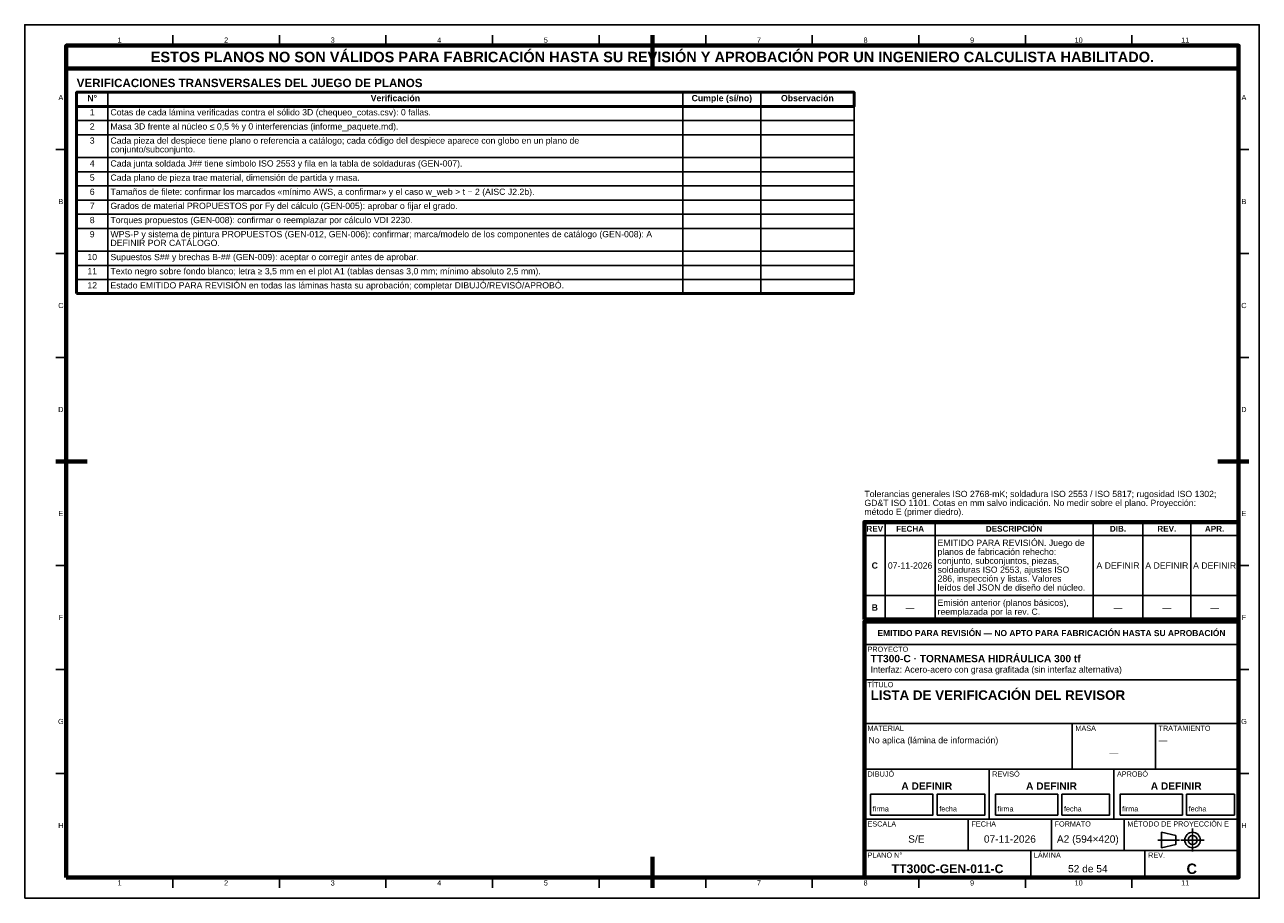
# Model space of a CAD drawing. Header units: millimetres. Extents: x 0 to 594, y 0 to 420.
import ezdxf
from ezdxf.enums import TextEntityAlignment as Align

# ---------------------------------------------------------------- set-up
doc = ezdxf.new("R2010")
doc.units = ezdxf.units.MM
doc.linetypes.add('EJE', pattern=[31, 20, -4, 3, -4])
for name, color, linetype, lineweight in [('EJE', 7, 'EJE', 25), ('FINA', 7, 'CONTINUOUS', 25), ('MARCO', 7, 'CONTINUOUS', 70), ('TXT', 7, 'CONTINUOUS', 25), ('VIS', 7, 'CONTINUOUS', 50)]:
    doc.layers.add(name, color=color, linetype=linetype, lineweight=lineweight)
doc.styles.add('STD', font='LiberationSans-Regular.ttf')
doc.styles.add('STDB', font='LiberationSans-Bold.ttf')

msp = doc.modelspace()

# ---------------------------------------------------------------- linework, layer by layer
at = {"layer": 'EJE'}
for p, q in [((561.88, 22.42), (561.88, 33.58)), ((545.14, 28), (555.68, 28)), ((556.3, 28), (567.46, 28))]:
    msp.add_line(p, q, dxfattribs=at)
at = {"layer": 'FINA'}
for p, q in [((71.27, 410), (71.27, 415)), ((122.55, 410), (122.55, 415)), ((173.82, 410), (173.82, 415)), ((225.09, 410), (225.09, 415)), ((276.36, 410), (276.36, 415)), ((327.64, 410), (327.64, 415)), ((378.91, 410), (378.91, 415)), ((430.18, 410), (430.18, 415)), ((481.45, 410), (481.45, 415)), ((532.73, 410), (532.73, 415)), ((39.96, 387.5), (39.96, 290.7)), ((316.72, 387.5), (316.72, 290.7)), ((354.12, 387.5), (354.12, 290.7)), ((399, 387.5), (399, 290.7)), ((25, 380.7), (399, 380.7)), ((25, 373.9), (399, 373.9)), ((25, 367.1), (399, 367.1)), ((20, 360), (15, 360)), ((584, 360), (589, 360)), ((25, 356.1), (399, 356.1)), ((25, 349.3), (399, 349.3)), ((25, 342.5), (399, 342.5)), ((25, 335.7), (399, 335.7)), ((25, 328.9), (399, 328.9)), ((25, 322.1), (399, 322.1)), ((20, 310), (15, 310)), ((25, 311.1), (399, 311.1)), ((584, 310), (589, 310)), ((25, 304.3), (399, 304.3)), ((25, 297.5), (399, 297.5)), ((20, 260), (15, 260)), ((584, 260), (589, 260)), ((20, 210), (15, 210)), ((584, 210), (589, 210)), ((414, 134), (414, 180.9)), ((438, 134), (438, 180.9)), ((514, 134), (514, 180.9)), ((538, 134), (538, 180.9)), ((561, 134), (561, 180.9)), ((404, 174.4), (584, 174.4)), ((20, 160), (15, 160)), ((584, 160), (589, 160)), ((404, 145.6), (584, 145.6)), ((404, 134), (584, 134)), ((404, 133), (584, 133)), ((404, 122), (584, 122)), ((20, 110), (15, 110)), ((584, 110), (589, 110)), ((404, 105), (584, 105)), ((404, 84), (584, 84)), ((504, 62), (504, 84)), ((544, 62), (544, 84)), ((20, 60), (15, 60)), ((404, 62), (584, 62)), ((464, 38), (464, 62)), ((524, 38), (524, 62)), ((584, 60), (589, 60)), ((404, 38), (584, 38)), ((454, 23), (454, 38)), ((494, 23), (494, 38)), ((529, 23), (529, 38)), ((404, 23), (584, 23)), ((484, 10), (484, 23)), ((539, 10), (539, 23)), ((71.27, 10), (71.27, 5)), ((122.55, 10), (122.55, 5)), ((173.82, 10), (173.82, 5)), ((225.09, 10), (225.09, 5)), ((276.36, 10), (276.36, 5)), ((327.64, 10), (327.64, 5)), ((378.91, 10), (378.91, 5)), ((430.18, 10), (430.18, 5)), ((481.45, 10), (481.45, 5)), ((532.73, 10), (532.73, 5))]:
    msp.add_line(p, q, dxfattribs=at)
for points in [[(0, 0), (594, 0), (594, 420), (0, 420)], [(407, 40), (437, 40), (437, 50), (407, 50)], [(439, 40), (462, 40), (462, 50), (439, 50)], [(467, 40), (497, 40), (497, 50), (467, 50)], [(499, 40), (522, 40), (522, 50), (499, 50)], [(527, 40), (557, 40), (557, 50), (527, 50)], [(559, 40), (582, 40), (582, 50), (559, 50)], [(547, 24.28), (553.82, 25.83), (553.82, 30.17), (547, 31.72)]]:
    msp.add_lwpolyline(points, close=True, dxfattribs=at)
for radius in [3.72, 2.17]:
    msp.add_circle((561.88, 28), radius, dxfattribs=at)
at = {"layer": 'MARCO'}
for p, q in [((302, 415), (302, 400)), ((15, 210), (30, 210)), ((589, 210), (574, 210)), ((302, 5), (302, 20))]:
    msp.add_line(p, q, dxfattribs=at)
for points in [[(20, 10), (584, 10), (584, 410), (20, 410)], [(20, 399), (584, 399), (584, 410), (20, 410)], [(404, 134), (584, 134), (584, 180.9), (404, 180.9)], [(404, 10), (584, 10), (584, 133), (404, 133)]]:
    msp.add_lwpolyline(points, close=True, dxfattribs=at)
at = {"layer": 'VIS'}
for p, q in [((25, 387.5), (25, 290.7)), ((25, 290.7), (399, 290.7))]:
    msp.add_line(p, q, dxfattribs=at)
msp.add_lwpolyline([(25, 380.7), (399, 380.7), (399, 387.5), (25, 387.5)], close=True, dxfattribs=at)

# ---------------------------------------------------------------- texts
at = {"layer": 'TXT'}
for s, height, style, p in [('1', 2.5, 'STD', (45.64, 412.6)), ('2', 2.5, 'STD', (96.91, 412.6)), ('3', 2.5, 'STD', (148.18, 412.6)), ('4', 2.5, 'STD', (199.45, 412.6)), ('5', 2.5, 'STD', (250.73, 412.6)), ('6', 2.5, 'STD', (302, 412.6)), ('7', 2.5, 'STD', (353.27, 412.6)), ('8', 2.5, 'STD', (404.55, 412.6)), ('9', 2.5, 'STD', (455.82, 412.6)), ('10', 2.5, 'STD', (507.09, 412.6)), ('11', 2.5, 'STD', (558.36, 412.6)), ('ESTOS PLANOS NO SON VÁLIDOS PARA FABRICACIÓN HASTA SU REVISIÓN Y APROBACIÓN POR UN INGENIERO CALCULISTA HABILITADO.', 5, 'STDB', (302, 404.5)), ('A', 2.5, 'STD', (17.4, 385)), ('N°', 3, 'STDB', (32.48, 384.7)), ('Verificación', 3, 'STDB', (178.34, 384.7)), ('Cumple (sí/no)', 3, 'STDB', (335.42, 384.7)), ('Observación', 3, 'STDB', (376.56, 384.7)), ('A', 2.5, 'STD', (586.6, 385)), ('1', 3, 'STD', (32.48, 377.9)), ('2', 3, 'STD', (32.48, 371.1)), ('3', 3, 'STD', (32.48, 364.3)), ('4', 3, 'STD', (32.48, 353.3)), ('5', 3, 'STD', (32.48, 346.5)), ('6', 3, 'STD', (32.48, 339.7)), ('B', 2.5, 'STD', (17.4, 335)), ('7', 3, 'STD', (32.48, 332.9)), ('B', 2.5, 'STD', (586.6, 335)), ('8', 3, 'STD', (32.48, 326.1)), ('9', 3, 'STD', (32.48, 319.3)), ('10', 3, 'STD', (32.48, 308.3)), ('11', 3, 'STD', (32.48, 301.5)), ('12', 3, 'STD', (32.48, 294.7)), ('C', 2.5, 'STD', (17.4, 285)), ('C', 2.5, 'STD', (586.6, 285)), ('D', 2.5, 'STD', (17.4, 235)), ('D', 2.5, 'STD', (586.6, 235)), ('E', 2.5, 'STD', (17.4, 185)), ('E', 2.5, 'STD', (586.6, 185)), ('REV', 2.8, 'STDB', (409, 177.65)), ('FECHA', 2.8, 'STDB', (426, 177.65)), ('DESCRIPCIÓN', 2.8, 'STDB', (476, 177.65)), ('DIB.', 2.8, 'STDB', (526, 177.65)), ('REV.', 2.8, 'STDB', (549.5, 177.65)), ('APR.', 2.8, 'STDB', (572.5, 177.65)), ('C', 3, 'STDB', (409, 160)), ('07-11-2026', 3, 'STD', (426, 160)), ('A DEFINIR', 3, 'STD', (526, 160)), ('A DEFINIR', 3, 'STD', (549.5, 160)), ('A DEFINIR', 3, 'STD', (572.5, 160)), ('B', 3, 'STDB', (409, 139.8)), ('—', 3, 'STD', (426, 139.8)), ('—', 3, 'STD', (526, 139.8)), ('—', 3, 'STD', (549.5, 139.8)), ('—', 3, 'STD', (572.5, 139.8)), ('F', 2.5, 'STD', (17.4, 135)), ('F', 2.5, 'STD', (586.6, 135)), ('EMITIDO PARA REVISIÓN — NO APTO PARA FABRICACIÓN HASTA SU APROBACIÓN', 2.9, 'STDB', (494, 127.5)), ('G', 2.5, 'STD', (17.4, 85)), ('G', 2.5, 'STD', (586.6, 85)), ('—', 3, 'STD', (524, 70)), ('A DEFINIR', 3.5, 'STDB', (434, 54)), ('A DEFINIR', 3.5, 'STDB', (494, 54)), ('A DEFINIR', 3.5, 'STDB', (554, 54)), ('H', 2.5, 'STD', (17.4, 35)), ('H', 2.5, 'STD', (586.6, 35)), ('S/E', 3.5, 'STD', (429, 28.5)), ('07-11-2026', 3.5, 'STD', (474, 28.5)), ('A2 (594×420)', 3.5, 'STD', (511.5, 28.5)), ('TT300C-GEN-011-C', 4.2, 'STDB', (444, 14.2)), ('52 de 54', 3.5, 'STD', (511.5, 14.2)), ('C', 5, 'STDB', (561.5, 14.2)), ('1', 2.5, 'STD', (45.64, 7.4)), ('2', 2.5, 'STD', (96.91, 7.4)), ('3', 2.5, 'STD', (148.18, 7.4)), ('4', 2.5, 'STD', (199.45, 7.4)), ('5', 2.5, 'STD', (250.73, 7.4)), ('6', 2.5, 'STD', (302, 7.4)), ('7', 2.5, 'STD', (353.27, 7.4)), ('8', 2.5, 'STD', (404.55, 7.4)), ('9', 2.5, 'STD', (455.82, 7.4)), ('10', 2.5, 'STD', (507.09, 7.4)), ('11', 2.5, 'STD', (558.36, 7.4))]:
    msp.add_text(s, height=height, dxfattribs=dict(at, style=style)).set_placement(p, align=Align.MIDDLE_CENTER)
for s, height, style, p in [('VERIFICACIONES TRANSVERSALES DEL JUEGO DE PLANOS', 4, 'STDB', (25, 394)), ('EMITIDO PARA REVISIÓN. Juego de', 3, 'STD', (439.2, 172.4)), ('planos de fabricación rehecho:', 3, 'STD', (439.2, 168.1)), ('conjunto, subconjuntos, piezas,', 3, 'STD', (439.2, 163.8)), ('soldaduras ISO 2553, ajustes ISO', 3, 'STD', (439.2, 159.5)), ('286, inspección y listas. Valores', 3, 'STD', (439.2, 155.2)), ('leídos del JSON de diseño del núcleo.', 3, 'STD', (439.2, 150.9)), ('Emisión anterior (planos básicos),', 3, 'STD', (439.2, 143.6)), ('reemplazada por la rev. C.', 3, 'STD', (439.2, 139.3)), ('PROYECTO', 2.5, 'STD', (405.5, 121)), ('TT300-C · TORNAMESA HIDRÁULICA 300 tf', 3.5, 'STDB', (407, 117)), ('Interfaz: Acero-acero con grasa grafitada (sin interfaz alternativa)', 3, 'STD', (407, 111.5)), ('TÍTULO', 2.5, 'STD', (405.5, 104)), ('LISTA DE VERIFICACIÓN DEL REVISOR', 4.6, 'STDB', (407, 100)), ('MATERIAL', 2.5, 'STD', (405.5, 83)), ('No aplica (lámina de información)', 3, 'STD', (406, 77.5)), ('MASA', 2.5, 'STD', (505.5, 83)), ('TRATAMIENTO', 2.5, 'STD', (545.5, 83)), ('—', 3, 'STD', (545.5, 77.5)), ('DIBUJÓ', 2.5, 'STD', (405.5, 61)), ('REVISÓ', 2.5, 'STD', (465.5, 61)), ('APROBÓ', 2.5, 'STD', (525.5, 61)), ('ESCALA', 2.5, 'STD', (405.5, 37)), ('FECHA', 2.5, 'STD', (455.5, 37)), ('FORMATO', 2.5, 'STD', (495.5, 37)), ('MÉTODO DE PROYECCIÓN E', 2.5, 'STD', (530.5, 37)), ('PLANO N°', 2.5, 'STD', (405.5, 22)), ('LÁMINA', 2.5, 'STD', (485.5, 22)), ('REV.', 2.5, 'STD', (540.5, 22))]:
    msp.add_text(s, height=height, dxfattribs=dict(at, style=style)).set_placement(p, align=Align.TOP_LEFT)
at = {"layer": 'TXT', "style": 'STD'}
for s, p in [('Cotas de cada lámina verificadas contra el sólido 3D (chequeo_cotas.csv): 0 fallas.', (41.26, 377.9)), ('Masa 3D frente al núcleo ≤ 0,5 % y 0 interferencias (informe_paquete.md).', (41.26, 371.1)), ('Cada pieza del despiece tiene plano o referencia a catálogo; cada código del despiece aparece con globo en un plano de', (41.26, 364.3)), ('conjunto/subconjunto.', (41.26, 360.1)), ('Cada junta soldada J## tiene símbolo ISO 2553 y fila en la tabla de soldaduras (GEN-007).', (41.26, 353.3)), ('Cada plano de pieza trae material, dimensión de partida y masa.', (41.26, 346.5)), ('Tamaños de filete: confirmar los marcados «mínimo AWS, a confirmar» y el caso w_web > t − 2 (AISC J2.2b).', (41.26, 339.7)), ('Grados de material PROPUESTOS por Fy del cálculo (GEN-005): aprobar o fijar el grado.', (41.26, 332.9)), ('Torques propuestos (GEN-008): confirmar o reemplazar por cálculo VDI 2230.', (41.26, 326.1)), ('WPS-P y sistema de pintura PROPUESTOS (GEN-012, GEN-006): confirmar; marca/modelo de los componentes de catálogo (GEN-008): A', (41.26, 319.3)), ('DEFINIR POR CATÁLOGO.', (41.26, 315.1)), ('Supuestos S## y brechas B-## (GEN-009): aceptar o corregir antes de aprobar.', (41.26, 308.3)), ('Texto negro sobre fondo blanco; letra ≥ 3,5 mm en el plot A1 (tablas densas 3,0 mm; mínimo absoluto 2,5 mm).', (41.26, 301.5)), ('Estado EMITIDO PARA REVISIÓN en todas las láminas hasta su aprobación; completar DIBUJÓ/REVISÓ/APROBÓ.', (41.26, 294.7))]:
    msp.add_text(s, height=3, dxfattribs=at).set_placement(p, align=Align.MIDDLE_LEFT)
for s, height, p in [('Tolerancias generales ISO 2768-mK; soldadura ISO 2553 / ISO 5817; rugosidad ISO 1302;', 3, (404, 192)), ('GD&T ISO 1101. Cotas en mm salvo indicación. No medir sobre el plano. Proyección:', 3, (404, 187.7)), ('método E (primer diedro).', 3, (404, 183.4)), ('firma', 2.5, (408, 41)), ('fecha', 2.5, (440, 41)), ('firma', 2.5, (468, 41)), ('fecha', 2.5, (500, 41)), ('firma', 2.5, (528, 41)), ('fecha', 2.5, (560, 41))]:
    msp.add_text(s, height=height, dxfattribs=at).set_placement(p, align=Align.BOTTOM_LEFT)

doc.saveas('drawing.dxf')
